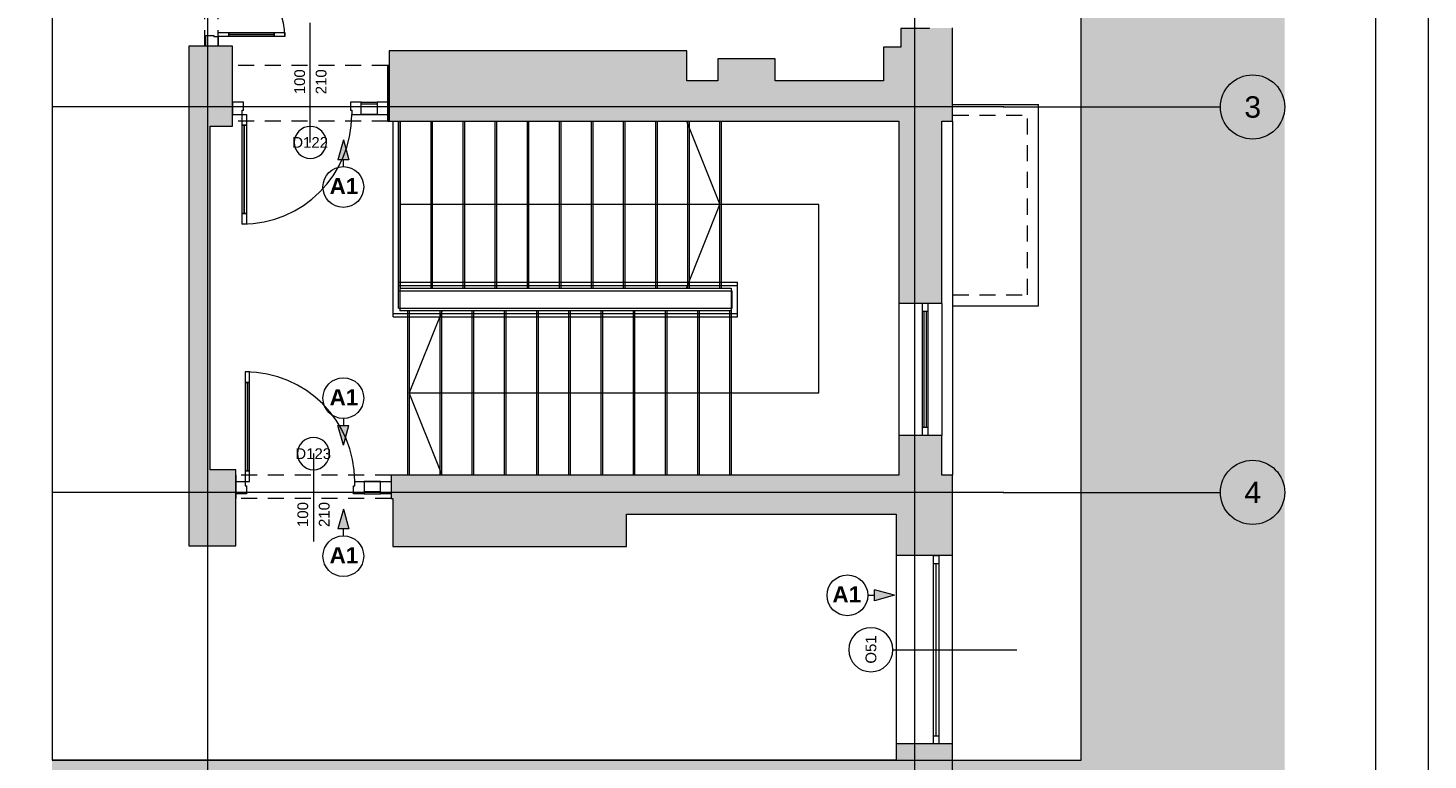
# Paper-space layout 'A-54 WYKOŃCZENIA ŚCIAN - PIĘTRO 9' of a CAD drawing. Header units: millimetres. Extents: x 0 to 420, y 0 to 297.
# Tile 11 of 12: x 289 to 420, y 102 to 171. Entities that reach past the tile are written whole.
import ezdxf
from ezdxf.xclip import XClip

# ---------------------------------------------------------------- set-up
doc = ezdxf.new("R2010")
doc.units = ezdxf.units.MM
doc.header["$MEASUREMENT"] = 0
doc.header["$XCLIPFRAME"] = 0
for name, pattern in [('DASHDOTX2', [1000, 500, -250, 0, -250]), ('GESTRICHELT2', [93.75, 62.5, -31.25]), ('Przer. długie kreski', [2.5, 1.5, -1]), ('PRZERYWANA_DU_A', [550, 350.0000000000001, -199.9999999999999])]:
    doc.linetypes.add(name, pattern=pattern)
for name, color, linetype, lineweight in [('0_Nr_pióra__2', 8, 'Continuous', 13), ('A__OKŁADZINY ŚCIAN_Nr_pióra__1', 7, 'Continuous', 20), ('A_Arkusz_Nr_pióra__1', 7, 'Continuous', 20), ('A_ściany_Nr_pióra__1', 7, 'Continuous', 20), ('Drzwi Archicad_Nr_pióra__3', 252, 'Continuous', 13), ('Znaczniki drzwi Archicada_Nr_pióra__3', 252, 'Continuous', 13), ('Znaczniki okien Archicada_Nr_pióra__3', 252, 'Continuous', 13)]:
    doc.layers.add(name, color=color, linetype=linetype, lineweight=lineweight)
for name, color, linetype, lineweight, true_color in [('A__balustrada_Nr_pióra__161', 7, 'Continuous', 5, 0x949494), ('A_osie_Nr_pióra__16', 7, 'Continuous', 5, 0x0f0f0f), ('A_osie_Nr_pióra__76', 7, 'Continuous', 5, 0x2d2d2d), ('A_pochwyt_Nr_pióra__161', 7, 'Continuous', 5, 0x949494), ('A_schody_Nr_pióra__10', 7, 'Continuous', 13, 0x4b4b4b), ('A_schody_Nr_pióra__4', 7, 'Continuous', 18, 0x4b4b4b), ('A_ściany proj_Nr_pióra__21', 7, 'Continuous', 5, 0xb0b0b0), ('A_ściany_Nr_pióra__10', 7, 'Continuous', 13, 0x4b4b4b), ('A_ściany_Nr_pióra__19', 7, 'Continuous', 5, 0x191919), ('Okna Archicada_Nr_pióra__19', 7, 'Continuous', 5, 0x191919)]:
    doc.layers.add(name, color=color, linetype=linetype, lineweight=lineweight, true_color=true_color)
for name, color, linetype in [('A__OKŁADZINY ŚCIAN', 7, 'Continuous'), ('A_podrys', 7, 'Continuous'), ('A_ściany', 7, 'Continuous')]:
    doc.layers.add(name, color=color, linetype=linetype)
doc.styles.add('STYL_AUTOMATYCZNY_1', font='arial.ttf')
doc.styles.add('STYL_AUTOMATYCZNY_3', font='arial.ttf')
doc.styles.add('STYL_AUTOMATYCZNY_4', font='arial.ttf')

# ---------------------------------------------------------------- blocks, each defined once
blk = doc.blocks.new('Rysunek_2_2', base_point=(-1733.239513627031, -281.6927895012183))
at = {"linetype": 'Continuous', "lineweight": 0, "true_color": 0x484848}
blk.add_hatch(color=251, dxfattribs=at).paths.add_polyline_path([(406.6255992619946, 273.0910973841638), (291.5603873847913, 273.0910973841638), (291.5603873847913, 261.192043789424), (387.6255948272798, 261.192043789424), (387.6255948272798, 102.3820475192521), (291.5603873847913, 102.3820475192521), (291.5603873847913, 97.38204360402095), (406.6255992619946, 97.38204360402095)])
at = {"layer": 'A__OKŁADZINY ŚCIAN', "linetype": 'Continuous', "lineweight": 0, "true_color": 0x000000}
for points in [[(318.7475796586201, 160.3108116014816), (318.2475796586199, 158.4447866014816), (319.2475796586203, 158.4447866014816)], [(318.7475796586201, 131.778225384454), (319.2475796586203, 133.644250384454), (318.2475796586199, 133.644250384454)], [(318.7475796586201, 125.8293076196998), (318.2475796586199, 123.9632826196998), (319.2475796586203, 123.9632826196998)], [(370.2037718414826, 117.7648231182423), (368.3377468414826, 118.2648231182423), (368.3377468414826, 117.2648231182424)]]:
    blk.add_hatch(color=18, dxfattribs=at).paths.add_polyline_path(points)
at = {"layer": 'A_ściany', "linetype": 'Continuous', "lineweight": 0, "true_color": 0x000000}
for points in [[(370.7755953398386, 170.7020445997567), (370.7755953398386, 168.9720445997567), (375.6255953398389, 162.0720445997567), (375.6255953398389, 170.7020445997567)], [(373.4255953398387, 170.7020445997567), (375.6255953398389, 170.7020445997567), (375.6255953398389, 170.7620445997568), (373.4255953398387, 170.7620445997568)], [(308.4155953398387, 169.0720445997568), (304.3155953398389, 169.0720445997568), (306.3155953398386, 161.5970445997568), (308.4155953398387, 161.5970445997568)], [(304.3155953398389, 169.0720445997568), (304.3155953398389, 122.3770445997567), (306.3155953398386, 129.4770445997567), (306.3155953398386, 161.5970445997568)], [(350.8155953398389, 168.6220445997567), (323.0155953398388, 168.6220445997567), (323.0155953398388, 162.0720445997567), (350.8155953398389, 162.0720445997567)], [(370.7755953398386, 168.9720445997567), (369.1555953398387, 168.9720445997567), (369.1555953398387, 162.0720445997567), (375.6255953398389, 162.0720445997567)], [(359.0655953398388, 167.8720445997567), (353.7155953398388, 167.8720445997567), (353.7155953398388, 162.0720445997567), (359.0655953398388, 162.0720445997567)], [(323.0155953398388, 167.2420446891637), (322.9155954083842, 167.2420446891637), (322.9155954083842, 162.0720445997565), (323.0155953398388, 162.0720445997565)], [(353.7155953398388, 165.8220445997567), (350.8155953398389, 165.8220445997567), (350.8155953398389, 162.0720445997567), (353.7155953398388, 162.0720445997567)], [(369.1555953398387, 165.8220445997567), (359.0655953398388, 165.8220445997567), (359.0655953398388, 162.0720445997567), (369.1555953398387, 162.0720445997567)], [(370.6055953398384, 145.0320445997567), (374.6255953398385, 145.0320445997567), (374.6255953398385, 162.0720445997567), (370.6055953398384, 162.0720445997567)], [(370.6055953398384, 129.0020445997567), (374.6255953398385, 129.0020445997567), (374.6255953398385, 132.6820445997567), (370.6055953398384, 132.6820445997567)], [(304.3155953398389, 122.3770445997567), (308.7055953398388, 122.3770445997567), (308.7055953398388, 129.4770445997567), (306.3155953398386, 129.4770445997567)], [(323.2055953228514, 129.0020446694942), (323.2055953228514, 126.8020445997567), (323.3655953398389, 126.8020445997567), (323.3655953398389, 129.0020446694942)], [(323.3655953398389, 122.3320445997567), (345.1781676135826, 122.3320445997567), (345.1781676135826, 129.0020445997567), (323.3655953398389, 129.0020445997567)], [(345.1781676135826, 125.3320445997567), (370.3455953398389, 125.3320445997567), (375.6255953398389, 129.0020445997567), (345.1781676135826, 129.0020445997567)], [(370.3455953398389, 121.4820445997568), (375.6255953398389, 121.4820445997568), (375.6255953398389, 129.0020445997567), (370.3455953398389, 125.3320445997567)], [(370.3455953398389, 103.5820445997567), (375.6255953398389, 103.5820445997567), (375.6255953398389, 103.8820445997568), (370.3455953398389, 103.8820445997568)], [(375.6255965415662, 103.5820435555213), (370.3455970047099, 103.5820435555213), (370.3455970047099, 97.38204382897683), (375.6255965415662, 97.38204382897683)]]:
    blk.add_hatch(color=18, dxfattribs=at).paths.add_polyline_path(points)
at = {"layer": '0_Nr_pióra__2', "color": 8, "linetype": 'PRZERYWANA_DU_A', "lineweight": 13, "flags": 128}
for points in [[(291.5603851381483, 261.1920445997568), (291.5603851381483, 102.3820445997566)], [(291.5603851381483, 102.3820445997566), (387.6255953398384, 102.3820445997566), (387.6255953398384, 261.1920445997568), (291.5603851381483, 261.1920445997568)]]:
    blk.add_lwpolyline(points, dxfattribs=at)
at = {"layer": 'A__balustrada_Nr_pióra__161', "color": 252, "linetype": 'Continuous', "lineweight": 5, "true_color": 0x949494}
for p, q in [((323.409442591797, 143.7820436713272), (323.409442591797, 162.0720445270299)), ((323.9094434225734, 144.5820434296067), (323.9094434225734, 162.0720445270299)), ((323.9094434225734, 146.7220457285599), (355.5555953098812, 146.7220457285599)), ((355.5555953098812, 143.7820436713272), (355.5555953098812, 147.0220446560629)), ((323.9094434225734, 146.2220448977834), (355.0555944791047, 146.2220448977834)), ((355.0555944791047, 144.5820434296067), (355.0555944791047, 146.2220448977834)), ((323.409442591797, 144.0820452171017), (355.5555953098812, 144.0820452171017)), ((323.9094434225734, 144.5820434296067), (355.0555944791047, 144.5820434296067))]:
    blk.add_line(p, q, dxfattribs=at)
at = {"layer": 'A__OKŁADZINY ŚCIAN_Nr_pióra__1', "color": 7, "linetype": 'Continuous', "lineweight": 20}
for p, q in [((318.7475788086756, 160.3108118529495), (318.2475805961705, 158.4447854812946)), ((318.7475788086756, 160.3108118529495), (319.2475796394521, 158.4447854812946)), ((319.2475796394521, 158.4447854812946), (318.2475805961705, 158.4447854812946)), ((318.7475788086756, 157.8108103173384), (318.7475788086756, 158.4447854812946)), ((318.2475805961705, 133.6442509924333), (319.2475796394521, 133.6442509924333)), ((318.7475788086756, 131.7782246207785), (318.2475805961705, 133.6442509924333)), ((318.7475788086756, 134.2782261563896), (318.7475788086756, 133.6442509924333)), ((318.7475788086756, 131.7782246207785), (319.2475796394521, 133.6442509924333)), ((318.7475788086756, 125.8293076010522), (318.2475805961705, 123.9632838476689)), ((318.7475788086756, 125.8293076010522), (319.2475796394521, 123.9632838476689)), ((319.2475796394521, 123.9632838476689), (318.2475805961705, 123.9632838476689)), ((318.7475788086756, 123.3293086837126), (318.7475788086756, 123.9632838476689)), ((367.7037727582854, 117.7648219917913), (368.3377479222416, 117.7648219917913)), ((368.3377479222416, 117.2648237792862), (368.3377479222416, 118.2648228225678)), ((370.203771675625, 117.7648219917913), (368.3377479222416, 118.2648228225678)), ((370.203771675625, 117.7648219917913), (368.3377479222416, 117.2648237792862))]:
    blk.add_line(p, q, dxfattribs=at)
for centre in [(318.7475796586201, 155.9079830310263), (318.7475796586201, 136.1810539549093), (318.7475796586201, 121.4264790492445), (365.8009432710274, 117.7648231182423)]:
    blk.add_circle(centre, 1.902828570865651, dxfattribs=at)
at = {"layer": 'A_osie_Nr_pióra__16', "color": 250, "linetype": 'DASHDOTX2', "lineweight": 5, "true_color": 0x0f0f0f}
for p, q in [((306.0575968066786, 246.8400222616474), (306.0575968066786, 97.38204531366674)), ((372.0575954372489, 246.8400222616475), (372.0575954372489, 97.38204531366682)), ((380.3745165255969, 163.38204208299), (291.5603853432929, 163.38204208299)), ((380.3745148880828, 163.3820445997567), (400.6255962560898, 163.3820442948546)), ((380.3745165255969, 127.3820481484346), (291.5603853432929, 127.3820481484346)), ((380.3745148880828, 127.3820445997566), (400.6255962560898, 127.3820446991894))]:
    blk.add_line(p, q, dxfattribs=at)
for p in [(380.3745148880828, 163.3820445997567), (380.3745148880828, 163.3820445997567), (380.3745148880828, 127.3820445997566), (380.3745148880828, 127.3820445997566)]:
    blk.add_point(p, dxfattribs=at)
at = {"layer": 'A_osie_Nr_pióra__76', "color": 250, "linetype": 'Continuous', "lineweight": 5, "true_color": 0x2d2d2d}
for centre in [(403.6255953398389, 163.3820445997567), (403.6255953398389, 127.3820445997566)]:
    blk.add_circle(centre, 3, dxfattribs=at)
at = {"layer": 'A_pochwyt_Nr_pióra__161', "color": 252, "linetype": 'Continuous', "lineweight": 5, "true_color": 0x949494}
for p, q in [((323.9094434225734, 147.0220446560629), (355.5555953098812, 147.0220446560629)), ((323.409442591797, 143.7820436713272), (355.5555953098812, 143.7820436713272))]:
    blk.add_line(p, q, dxfattribs=at)
at = {"layer": 'A_schody_Nr_pióra__10', "color": 251, "linetype": 'GESTRICHELT2', "lineweight": 13, "true_color": 0x4b4b4b}
for p, q in [((324.0854959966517, 146.4720453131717), (324.0854959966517, 162.0720445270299)), ((327.0825161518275, 146.4720453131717), (327.0825161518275, 162.0720445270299)), ((330.0795363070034, 146.4720453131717), (330.0795363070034, 162.0720445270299)), ((333.0765564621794, 146.4720453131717), (333.0765564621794, 162.0720445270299)), ((336.0735739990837, 146.4720453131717), (336.0735739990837, 162.0720445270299)), ((339.0705941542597, 146.4720453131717), (339.0705941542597, 162.0720445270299)), ((342.0676143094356, 146.4720453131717), (342.0676143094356, 162.0720445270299)), ((345.0646344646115, 146.4720453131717), (345.0646344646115, 162.0720445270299)), ((348.0616546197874, 146.4720453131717), (348.0616546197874, 162.0720445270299)), ((351.0586747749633, 146.4720453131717), (351.0586747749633, 162.0720445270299)), ((354.0556949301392, 146.4720453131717), (354.0556949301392, 162.0720445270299)), ((324.7455962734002, 144.33204563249), (324.7455962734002, 129.0020451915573)), ((327.7515944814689, 144.33204563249), (327.7515944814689, 129.0020451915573)), ((330.7575953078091, 144.33204563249), (330.7575953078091, 129.0020451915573)), ((333.7635961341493, 144.33204563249), (333.7635961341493, 129.0020451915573)), ((336.7695943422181, 144.33204563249), (336.7695943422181, 129.0020451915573)), ((339.7755951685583, 144.33204563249), (339.7755951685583, 129.0020451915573)), ((342.7815959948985, 144.33204563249), (342.7815959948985, 129.0020451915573)), ((345.7875942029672, 144.33204563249), (345.7875942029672, 129.0020451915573)), ((348.7935950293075, 144.33204563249), (348.7935950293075, 129.0020451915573)), ((351.7995958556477, 144.33204563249), (351.7995958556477, 129.0020451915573)), ((354.8055940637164, 144.33204563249), (354.8055940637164, 129.0020451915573))]:
    blk.add_line(p, q, dxfattribs=at)
at = {"layer": 'A_schody_Nr_pióra__4', "color": 251, "linetype": 'Continuous', "lineweight": 18, "true_color": 0x4b4b4b}
for p, q in [((324.0094430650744, 162.0720445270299), (324.0094430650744, 146.9720435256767)), ((326.9325153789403, 146.4720453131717), (326.9325153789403, 162.0720445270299)), ((329.9295355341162, 146.4720453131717), (329.9295355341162, 162.0720445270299)), ((332.9265556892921, 146.4720453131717), (332.9265556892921, 162.0720445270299)), ((335.923575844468, 146.4720453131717), (335.923575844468, 162.0720445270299)), ((338.9205959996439, 146.4720453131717), (338.9205959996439, 162.0720445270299)), ((341.9176161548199, 146.4720453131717), (341.9176161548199, 162.0720445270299)), ((344.9146363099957, 146.4720453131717), (344.9146363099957, 162.0720445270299)), ((347.9116564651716, 146.4720453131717), (347.9116564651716, 162.0720445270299)), ((350.7877465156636, 162.0720445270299), (353.9056967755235, 154.272043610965)), ((350.9086766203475, 146.4720453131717), (350.9086766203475, 162.0720445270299)), ((353.9056967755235, 146.4720453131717), (353.9056967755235, 162.0720445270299)), ((363.119543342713, 154.272043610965), (324.0094430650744, 154.272043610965)), ((350.7877884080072, 146.4720453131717), (353.9056967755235, 154.272043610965)), ((363.119543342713, 136.6670454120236), (363.119543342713, 154.272043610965)), ((324.0094430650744, 146.9720435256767), (324.0094430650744, 144.33204563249)), ((324.0094430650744, 146.4720453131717), (354.9555948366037, 146.4720453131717)), ((354.9555948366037, 146.4720453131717), (354.9555948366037, 129.0020451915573)), ((354.9555948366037, 144.33204563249), (324.0094430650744, 144.33204563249)), ((324.895594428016, 144.33204563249), (324.895594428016, 129.0020451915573)), ((327.959540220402, 144.33204563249), (324.895594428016, 136.6670454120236)), ((327.9015952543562, 144.33204563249), (327.9015952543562, 129.0020451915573)), ((330.9075960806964, 144.33204563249), (330.9075960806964, 129.0020451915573)), ((333.9135942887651, 144.33204563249), (333.9135942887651, 129.0020451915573)), ((336.9195951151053, 144.33204563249), (336.9195951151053, 129.0020451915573)), ((339.9255959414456, 144.33204563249), (339.9255959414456, 129.0020451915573)), ((342.9315941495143, 144.33204563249), (342.9315941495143, 129.0020451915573)), ((345.9375949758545, 144.33204563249), (345.9375949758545, 129.0020451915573)), ((348.9435958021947, 144.33204563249), (348.9435958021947, 129.0020451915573)), ((351.9495966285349, 144.33204563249), (351.9495966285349, 129.0020451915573)), ((324.895594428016, 136.6670454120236), (363.119543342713, 136.6670454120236)), ((327.9595794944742, 129.0020451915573), (324.895594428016, 136.6670454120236))]:
    blk.add_line(p, q, dxfattribs=at)
at = {"layer": 'A_ściany proj_Nr_pióra__21', "color": 253, "linetype": 'Continuous', "lineweight": 5, "true_color": 0xb0b0b0}
for p, q in [((305.9075964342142, 169.0720456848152), (305.8075941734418, 169.0720456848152)), ((305.9325956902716, 169.0720456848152), (305.9075964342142, 169.0720456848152)), ((306.0575945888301, 169.0720456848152), (305.9325956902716, 169.0720456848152)), ((306.8075958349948, 169.0720456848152), (306.0575945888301, 169.0720456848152)), ((306.9325947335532, 169.0720456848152), (306.8075958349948, 169.0720456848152)), ((307.057596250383, 169.0720456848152), (306.9325947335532, 169.0720456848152))]:
    blk.add_line(p, q, dxfattribs=at)
at = {"layer": 'A_ściany_Nr_pióra__1', "color": 7, "linetype": 'Continuous', "lineweight": 20}
for p, q in [((308.4155941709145, 163.8220448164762), (308.4155941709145, 167.2420441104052)), ((322.9155946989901, 163.8220448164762), (322.9155946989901, 167.2420441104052)), ((308.4155941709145, 162.6720450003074), (308.4155941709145, 163.8220448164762)), ((322.9155946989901, 162.6720450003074), (322.9155946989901, 163.8220448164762)), ((308.4155941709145, 162.0720445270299), (308.4155941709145, 162.6720450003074)), ((322.9155946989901, 162.0720445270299), (322.9155946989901, 162.6720450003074)), ((375.6255966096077, 162.0720445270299), (375.6255966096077, 129.0020451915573)), ((374.6255949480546, 145.0320457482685), (370.6055951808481, 145.0320457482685)), ((374.6255949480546, 145.0320457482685), (374.6255949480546, 132.6820440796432)), ((374.6255949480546, 132.6820440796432), (370.6055951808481, 132.6820440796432)), ((308.7055965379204, 129.0020451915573), (308.7055965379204, 128.4020447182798)), ((308.7055965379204, 128.4020447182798), (308.7055965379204, 127.252044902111)), ((323.2055944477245, 129.0020451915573), (323.2055944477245, 128.4020447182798)), ((323.2055944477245, 128.4020447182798), (323.2055944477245, 127.252044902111)), ((308.7055965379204, 127.252044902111), (308.7055965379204, 126.8020452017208)), ((323.2055944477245, 127.252044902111), (323.2055944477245, 126.8020452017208)), ((375.6255966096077, 121.4820448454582), (370.3455955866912, 121.4820448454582)), ((375.6255966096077, 103.8820449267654), (370.3455955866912, 103.8820449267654))]:
    blk.add_line(p, q, dxfattribs=at)
at = {"layer": 'A_ściany_Nr_pióra__1', "color": 7, "linetype": 'Continuous', "lineweight": 20, "flags": 128}
for points in [[(370.7755953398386, 170.7020445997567), (370.7755953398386, 168.9720445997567)], [(373.4255953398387, 170.7020445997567), (370.7755953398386, 170.7020445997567)], [(373.4255953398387, 170.7620445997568), (373.4255953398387, 170.7020445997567)], [(375.6255953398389, 170.7020445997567), (375.6255953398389, 170.7620445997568)], [(375.6255953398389, 162.0720445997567), (375.6255953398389, 170.7020445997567)], [(308.4155953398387, 169.0720445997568), (304.3155953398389, 169.0720445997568)], [(304.3155953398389, 169.0720445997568), (304.3155953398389, 122.3770445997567)], [(308.4155953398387, 161.5970445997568), (308.4155953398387, 169.0720445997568)], [(350.8155953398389, 168.6220445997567), (323.0155953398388, 168.6220445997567)], [(323.0155953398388, 168.6220445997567), (323.0155953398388, 162.0720445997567)], [(350.8155953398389, 165.8220445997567), (350.8155953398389, 168.6220445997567)], [(370.7755953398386, 168.9720445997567), (369.1555953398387, 168.9720445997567)], [(369.1555953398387, 168.9720445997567), (369.1555953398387, 165.8220445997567)], [(359.0655953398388, 167.8720445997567), (353.7155953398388, 167.8720445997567)], [(353.7155953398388, 167.8720445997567), (353.7155953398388, 165.8220445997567)], [(359.0655953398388, 165.8220445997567), (359.0655953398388, 167.8720445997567)], [(323.0155953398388, 167.2420445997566), (322.9155954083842, 167.2420445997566)], [(323.0155953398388, 162.0720445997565), (323.0155953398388, 167.2420445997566)], [(353.7155953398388, 165.8220445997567), (350.8155953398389, 165.8220445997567)], [(369.1555953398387, 165.8220445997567), (359.0655953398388, 165.8220445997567)], [(322.9155954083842, 162.0720445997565), (323.0155953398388, 162.0720445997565)], [(323.0155953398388, 162.0720445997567), (350.8155953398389, 162.0720445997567)], [(350.8155953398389, 162.0720445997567), (353.7155953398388, 162.0720445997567)], [(353.7155953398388, 162.0720445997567), (359.0655953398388, 162.0720445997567)], [(359.0655953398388, 162.0720445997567), (369.1555953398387, 162.0720445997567)], [(369.1555953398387, 162.0720445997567), (370.6055953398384, 162.0720445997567)], [(370.6055953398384, 162.0720445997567), (370.6055953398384, 145.0320445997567)], [(370.6055953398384, 162.0720445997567), (370.6055953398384, 129.0020445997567)], [(374.6255953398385, 145.0320445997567), (374.6255953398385, 162.0720445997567)], [(374.6255953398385, 162.0720445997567), (375.6255953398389, 162.0720445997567)], [(306.3155953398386, 161.5970445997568), (308.4155953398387, 161.5970445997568)], [(306.3155953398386, 129.4770445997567), (306.3155953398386, 161.5970445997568)], [(370.6055953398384, 132.6820445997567), (370.6055953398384, 129.0020445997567)], [(374.6255953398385, 129.0020445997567), (374.6255953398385, 132.6820445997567)], [(308.7055953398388, 129.4770445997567), (306.3155953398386, 129.4770445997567)], [(308.7055953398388, 122.3770445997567), (308.7055953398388, 129.4770445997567)], [(323.3655953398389, 129.0020445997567), (323.2055953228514, 129.0020445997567)], [(345.1781676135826, 129.0020445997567), (323.3655953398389, 129.0020445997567)], [(370.6055953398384, 129.0020445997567), (345.1781676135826, 129.0020445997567)], [(375.6255953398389, 129.0020445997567), (374.6255953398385, 129.0020445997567)], [(375.6255953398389, 121.4820445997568), (375.6255953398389, 129.0020445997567)], [(323.2055953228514, 126.8020445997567), (323.3655953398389, 126.8020445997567)], [(323.3655953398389, 126.8020445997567), (323.3655953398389, 122.3320445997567)], [(345.1781676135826, 122.3320445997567), (345.1781676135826, 125.3320445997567)], [(345.1781676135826, 125.3320445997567), (370.3455953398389, 125.3320445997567)], [(370.3455953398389, 125.3320445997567), (370.3455953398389, 121.4820445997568)], [(304.3155953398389, 122.3770445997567), (308.7055953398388, 122.3770445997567)], [(323.3655953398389, 122.3320445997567), (345.1781676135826, 122.3320445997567)], [(370.3455953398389, 103.8820445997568), (370.3455953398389, 103.5820445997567)], [(370.3455953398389, 103.5820445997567), (370.3455953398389, 102.3812771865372)], [(375.6255953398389, 103.5820445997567), (375.6255953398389, 103.8820445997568)], [(375.6255953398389, 97.38204459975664), (375.6255953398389, 103.5820445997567)], [(370.3455953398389, 102.3812771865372), (291.5603851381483, 102.3812771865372)]]:
    blk.add_lwpolyline(points, dxfattribs=at)
at = {"layer": 'A_ściany_Nr_pióra__10', "color": 251, "linetype": 'Continuous', "lineweight": 13, "true_color": 0x4b4b4b}
for p, q in [((375.6255966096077, 163.6220455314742), (383.625594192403, 163.6220455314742)), ((383.625594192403, 144.8220446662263), (383.625594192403, 163.6220455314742)), ((375.6255966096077, 144.8220446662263), (383.625594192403, 144.8220446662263))]:
    blk.add_line(p, q, dxfattribs=at)
at = {"layer": 'A_ściany_Nr_pióra__10', "color": 251, "linetype": 'Przer. długie kreski', "lineweight": 13, "true_color": 0x4b4b4b}
for p, q in [((375.6255966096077, 162.6220438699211), (382.6255951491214, 162.6220438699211)), ((382.6255951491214, 145.8220437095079), (382.6255951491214, 162.6220438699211)), ((375.6255966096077, 145.8220437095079), (382.6255951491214, 145.8220437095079))]:
    blk.add_line(p, q, dxfattribs=at)
at = {"layer": 'A_ściany_Nr_pióra__19', "color": 250, "linetype": 'Continuous', "lineweight": 5, "true_color": 0x191919}
for p, q in [((370.3455955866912, 121.4820448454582), (370.3455955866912, 103.8820449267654)), ((375.6255966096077, 103.8820449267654), (375.6255966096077, 121.4820448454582))]:
    blk.add_line(p, q, dxfattribs=at)
at = {"layer": 'Drzwi Archicad_Nr_pióra__3', "color": 252, "linetype": 'Przer. długie kreski', "lineweight": 13}
for p, q in [((305.8075941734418, 169.0720456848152), (305.8075941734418, 188.072045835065)), ((307.057596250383, 169.0720456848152), (307.057596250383, 188.072045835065)), ((322.9155946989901, 167.2420441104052), (308.4155941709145, 167.2420441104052)), ((322.9155946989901, 162.0720445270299), (308.4155941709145, 162.0720445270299)), ((323.2055944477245, 129.0020451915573), (308.7055965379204, 129.0020451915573)), ((323.2055944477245, 126.8020452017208), (308.7055965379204, 126.8020452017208))]:
    blk.add_line(p, q, dxfattribs=at)
at = {"layer": 'Drzwi Archicad_Nr_pióra__3', "color": 252, "linetype": 'Continuous', "lineweight": 13}
for p, q in [((305.9075964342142, 170.0720447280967), (306.6575950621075, 170.0720447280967)), ((305.9075964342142, 169.0720456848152), (305.9075964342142, 170.0720447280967)), ((306.6575950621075, 170.0720447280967), (306.6575950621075, 169.9520441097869)), ((306.6575950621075, 169.9520441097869), (307.057596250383, 169.9520441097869)), ((307.057596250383, 170.3520452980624), (308.0575952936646, 170.3520452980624)), ((307.057596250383, 169.9520441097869), (307.057596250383, 170.3520452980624)), ((307.057596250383, 169.9520441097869), (307.057596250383, 169.0720456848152)), ((308.0575952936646, 169.9520441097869), (307.057596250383, 169.9520441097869)), ((308.0575952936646, 170.3520452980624), (308.0575952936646, 169.9520441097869)), ((312.2975953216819, 170.1520433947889), (308.0575952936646, 170.1520433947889)), ((312.2975953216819, 169.9520441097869), (312.2975953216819, 170.3520452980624)), ((312.2975953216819, 170.3520452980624), (313.2975943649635, 170.3520452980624)), ((313.2975943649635, 169.9520441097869), (312.2975953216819, 169.9520441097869)), ((313.2975943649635, 170.3520452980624), (313.2975943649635, 169.9520441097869)), ((305.9075964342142, 169.0720456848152), (305.8075941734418, 169.0720456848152)), ((307.057596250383, 169.0720456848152), (305.9075964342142, 169.0720456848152)), ((305.9325956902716, 169.0720456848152), (305.9075964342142, 169.0720456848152)), ((305.9325956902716, 169.0720456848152), (305.9075964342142, 169.0720456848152)), ((306.0575945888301, 169.0720456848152), (305.9325956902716, 169.0720456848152)), ((306.0575945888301, 169.0720456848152), (305.9325956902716, 169.0720456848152)), ((306.8075958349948, 169.0720456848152), (306.0575945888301, 169.0720456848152)), ((306.8075958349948, 169.0720456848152), (306.0575945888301, 169.0720456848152)), ((306.9325947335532, 169.0720456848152), (306.8075958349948, 169.0720456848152)), ((306.9325947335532, 169.0720456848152), (306.8075958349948, 169.0720456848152)), ((307.057596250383, 169.0720456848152), (306.9325947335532, 169.0720456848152)), ((307.057596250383, 169.0720456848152), (306.9325947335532, 169.0720456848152)), ((308.4155941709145, 163.8220448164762), (308.4155941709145, 167.2420441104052)), ((322.9155946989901, 163.8220448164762), (322.9155946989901, 167.2420441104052)), ((308.4155941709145, 163.8220448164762), (308.4155941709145, 162.6720450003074)), ((309.4155958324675, 163.8220448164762), (308.4155941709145, 163.8220448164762)), ((308.4155941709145, 162.6720450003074), (308.4155941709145, 163.8220448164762)), ((308.4155941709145, 162.6720450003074), (308.4155941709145, 163.8220448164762)), ((309.4155958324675, 163.0720435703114), (309.4155958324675, 163.8220448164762)), ((319.4155941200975, 163.8220448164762), (319.4155941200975, 163.0720435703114)), ((320.4155957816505, 163.8220448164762), (319.4155941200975, 163.8220448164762)), ((320.4155957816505, 162.6720450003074), (320.4155957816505, 163.8220448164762)), ((320.4155957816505, 163.8220448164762), (321.9155956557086, 163.8220448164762)), ((320.4155957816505, 162.6720450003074), (320.4155957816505, 163.8220448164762)), ((321.9155956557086, 163.6420438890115), (320.4155957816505, 163.6420438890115)), ((322.9155946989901, 163.8220448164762), (321.9155956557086, 163.8220448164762)), ((321.9155956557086, 163.8220448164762), (321.9155956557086, 162.6720450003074)), ((321.9155956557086, 163.8220448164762), (321.9155956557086, 162.6720450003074)), ((322.9155946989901, 162.6720450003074), (322.9155946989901, 163.8220448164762)), ((322.9155946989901, 162.6720450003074), (322.9155946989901, 163.8220448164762)), ((322.9155946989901, 162.6720450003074), (322.9155946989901, 163.8220448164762)), ((308.4155941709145, 162.6720450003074), (309.2955952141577, 162.6720450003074)), ((308.4155941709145, 162.0720445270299), (308.4155941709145, 162.6720450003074)), ((309.2955952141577, 162.6720450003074), (309.2955952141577, 163.0720435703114)), ((309.2955952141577, 163.0720435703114), (309.4155958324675, 163.0720435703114)), ((309.2955952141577, 161.6720433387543), (309.2955952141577, 162.6720450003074)), ((309.2955952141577, 162.6720450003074), (309.6955964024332, 162.6720450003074)), ((309.6955964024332, 162.6720450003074), (309.6955964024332, 161.6720433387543)), ((319.4155941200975, 163.0720435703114), (319.5355947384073, 163.0720435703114)), ((319.5355947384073, 163.0720435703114), (319.5355947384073, 162.6720450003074)), ((319.5355947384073, 162.6720450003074), (320.4155957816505, 162.6720450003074)), ((321.9155956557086, 162.6720450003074), (320.4155957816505, 162.6720450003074)), ((320.4155957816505, 162.6720450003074), (321.9155956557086, 162.6720450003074)), ((321.9155956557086, 162.6720450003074), (322.9155946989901, 162.6720450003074)), ((322.9155946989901, 162.0720445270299), (322.9155946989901, 162.6720450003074)), ((309.6955964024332, 161.6720433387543), (309.2955952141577, 161.6720433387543)), ((309.4955944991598, 153.4320445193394), (309.4955944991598, 161.6720433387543)), ((309.2955952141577, 152.4320454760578), (309.2955952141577, 153.4320445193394)), ((309.2955952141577, 153.4320445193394), (309.6955964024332, 153.4320445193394)), ((309.6955964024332, 153.4320445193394), (309.6955964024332, 152.4320454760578)), ((309.6955964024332, 152.4320454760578), (309.2955952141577, 152.4320454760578)), ((309.5855949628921, 138.6420442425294), (309.5855949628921, 137.6420451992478)), ((309.9855961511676, 138.6420442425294), (309.5855949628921, 138.6420442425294)), ((309.9855961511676, 137.6420451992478), (309.9855961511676, 138.6420442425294)), ((309.5855949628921, 137.6420451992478), (309.9855961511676, 137.6420451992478)), ((309.7855942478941, 137.6420451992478), (309.7855942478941, 129.4020437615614)), ((309.9855961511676, 129.4020437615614), (309.5855949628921, 129.4020437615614)), ((309.5855949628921, 129.4020437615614), (309.5855949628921, 128.4020447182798)), ((309.9855961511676, 128.4020447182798), (309.9855961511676, 129.4020437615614)), ((308.7055965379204, 129.0020451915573), (308.7055965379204, 128.4020447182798)), ((308.7055965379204, 127.252044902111), (308.7055965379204, 128.4020447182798)), ((308.7055965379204, 128.4020447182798), (309.5855949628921, 128.4020447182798)), ((308.7055965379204, 128.4020447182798), (308.7055965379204, 127.252044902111)), ((308.7055965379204, 128.4020447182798), (308.7055965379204, 127.252044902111)), ((309.5855949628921, 128.4020447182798), (309.5855949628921, 128.0020435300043)), ((309.5855949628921, 128.4020447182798), (309.9855961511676, 128.4020447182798)), ((319.8255944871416, 128.0020435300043), (319.8255944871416, 128.4020447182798)), ((319.8255944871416, 128.4020447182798), (320.7055955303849, 128.4020447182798)), ((320.7055955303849, 128.4020447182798), (320.7055955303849, 127.252044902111)), ((322.2055954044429, 128.4020447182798), (320.7055955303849, 128.4020447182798)), ((320.7055955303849, 128.4020447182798), (320.7055955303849, 127.252044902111)), ((320.7055955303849, 128.4020447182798), (322.2055954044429, 128.4020447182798)), ((322.2055954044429, 127.252044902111), (322.2055954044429, 128.4020447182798)), ((322.2055954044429, 128.4020447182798), (323.2055944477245, 128.4020447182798)), ((322.2055954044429, 127.252044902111), (322.2055954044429, 128.4020447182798)), ((323.2055944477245, 129.0020451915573), (323.2055944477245, 128.4020447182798)), ((323.2055944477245, 128.4020447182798), (323.2055944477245, 127.252044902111)), ((323.2055944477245, 128.4020447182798), (323.2055944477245, 127.252044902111)), ((323.2055944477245, 128.4020447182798), (323.2055944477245, 127.252044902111)), ((309.7055955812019, 127.252044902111), (308.7055965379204, 127.252044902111)), ((308.7055965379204, 127.252044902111), (308.7055965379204, 126.8020452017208)), ((309.5855949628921, 128.0020435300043), (309.7055955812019, 128.0020435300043)), ((309.7055955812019, 128.0020435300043), (309.7055955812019, 127.252044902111)), ((319.7055964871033, 127.252044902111), (319.7055964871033, 128.0020435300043)), ((319.7055964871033, 128.0020435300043), (319.8255944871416, 128.0020435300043)), ((320.7055955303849, 127.252044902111), (319.7055964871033, 127.252044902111)), ((322.2055954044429, 127.4320458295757), (320.7055955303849, 127.4320458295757)), ((320.7055955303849, 127.252044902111), (322.2055954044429, 127.252044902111)), ((323.2055944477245, 127.252044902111), (322.2055954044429, 127.252044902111)), ((323.2055944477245, 127.252044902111), (323.2055944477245, 126.8020452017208))]:
    blk.add_line(p, q, dxfattribs=at)
at = {"layer": 'Drzwi Archicad_Nr_pióra__3', "color": 252, "linetype": 'Continuous', "lineweight": 13, "flags": 128}
for points in [[(312.2975953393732, 170.1520445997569), (308.0575953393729, 170.1520445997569), (308.0575953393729, 170.3520445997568), (312.2975953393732, 170.3520445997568)], [(312.2975953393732, 169.9520445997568), (308.0575953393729, 169.9520445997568), (308.0575953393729, 170.1520445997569), (312.2975953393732, 170.1520445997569)], [(309.2955953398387, 153.4320445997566), (309.2955953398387, 161.6720445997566), (309.4955953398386, 161.6720445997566), (309.4955953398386, 153.4320445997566)], [(309.4955953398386, 153.4320445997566), (309.4955953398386, 161.6720445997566), (309.6955953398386, 161.6720445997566), (309.6955953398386, 153.4320445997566)], [(309.5855953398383, 137.6420445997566), (309.5855953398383, 129.4020445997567), (309.7855953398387, 129.4020445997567), (309.7855953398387, 137.6420445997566)], [(309.7855953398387, 137.6420445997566), (309.7855953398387, 129.4020445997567), (309.9855953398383, 129.4020445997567), (309.9855953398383, 137.6420445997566)]]:
    blk.add_lwpolyline(points, close=True, dxfattribs=at)
at = {"layer": 'Drzwi Archicad_Nr_pióra__3', "color": 252, "linetype": 'Continuous', "lineweight": 13}
for centre, radius, start, end in [((307.0575953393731, 169.9520445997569), 6.239999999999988, 0, 90), ((309.2955953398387, 162.6720445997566), 10.24000000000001, 270, 0), ((309.5855953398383, 128.4020445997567), 10.24000000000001, 0, 90)]:
    blk.add_arc(centre, radius, start, end, dxfattribs=at)
at = {"layer": 'Okna Archicada_Nr_pióra__19', "color": 250, "linetype": 'Continuous', "lineweight": 5, "true_color": 0x191919}
for p, q in [((372.8255961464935, 132.6820440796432), (372.8255961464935, 145.0320457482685)), ((373.3255943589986, 144.2820445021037), (372.8255961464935, 144.2820445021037)), ((372.9755943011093, 133.432045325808), (372.9755943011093, 144.2820445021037)), ((373.1755962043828, 133.432045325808), (373.1755962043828, 144.2820445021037)), ((373.3255943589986, 132.6820440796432), (373.3255943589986, 145.0320457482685)), ((373.3255943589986, 133.432045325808), (372.8255961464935, 133.432045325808)), ((373.825595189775, 103.8820449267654), (373.825595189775, 121.4820448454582)), ((373.825595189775, 121.4820448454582), (374.3255960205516, 121.4820448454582)), ((373.825595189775, 120.7320435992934), (374.3255960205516, 120.7320435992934)), ((374.0755956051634, 104.6320435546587), (374.0755956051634, 120.7320435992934)), ((374.3255960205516, 121.4820448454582), (374.3255960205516, 103.8820449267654)), ((373.825595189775, 104.6320435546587), (374.3255960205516, 104.6320435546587)), ((374.3255960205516, 103.8820449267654), (373.825595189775, 103.8820449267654))]:
    blk.add_line(p, q, dxfattribs=at)
at = {"layer": 'Znaczniki drzwi Archicada_Nr_pióra__3', "color": 252, "linetype": 'Continuous', "lineweight": 13}
for p, q in [((315.665595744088, 160.0720438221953), (315.665595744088, 171.2420455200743)), ((315.9555954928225, 131.0020458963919), (315.9555954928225, 122.8020437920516))]:
    blk.add_line(p, q, dxfattribs=at)
at = {"layer": 'Znaczniki drzwi Archicada_Nr_pióra__3', "color": 252, "linetype": 'Continuous', "lineweight": 13, "flags": 128}
for points in [[(314.1655953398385, 160.0720445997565, 0.9999999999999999), (317.1655953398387, 160.0720445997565, 0.9999999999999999)], [(317.4555953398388, 131.0020445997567, 0.9999999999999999), (314.4555953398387, 131.0020445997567, 0.9999999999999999)]]:
    blk.add_lwpolyline(points, format="xyb", close=True, dxfattribs=at)
at = {"layer": 'Znaczniki okien Archicada_Nr_pióra__3', "color": 252, "linetype": 'Continuous', "lineweight": 13}
blk.add_line((370.0533205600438, 112.6820448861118), (381.6255961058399, 112.6820448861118), dxfattribs=at)
for start, end in [(90, 270), (270, 90)]:
    blk.add_arc((367.9951704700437, 112.6820445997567), 2.058150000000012, start, end, dxfattribs=at)
at = {"layer": 'A__OKŁADZINY ŚCIAN_Nr_pióra__1', "color": 7, "linetype": 'Continuous', "lineweight": 20, "char_height": 1.5, "style": 'STYL_AUTOMATYCZNY_3'}
for s, insert, attachment_point in [('\\A1;{\\pql;\\fArial|b1|i0|c238|p0;\\W1.000000;A1}', (317.4652896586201, 155.9937008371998), 4), ('\\A1;{\\pql;\\fArial|b1|i0|c238|p0;\\W1.000000;A1}', (317.4652896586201, 136.2667717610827), 4), ('\\A1;{\\pql;\\fArial|b1|i0|c238|p0;\\W1.000000;A1}', (317.4652896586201, 121.5121968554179), 4), ('\\A1;{\\pqr;\\fArial|b1|i0|c238|p0;\\W1.000000;A1}', (367.0832332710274, 117.8505409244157), 6)]:
    blk.add_mtext(s, dxfattribs=dict(at, insert=insert, attachment_point=attachment_point))
at = {"layer": 'A_osie_Nr_pióra__76', "color": 250, "linetype": 'Continuous', "lineweight": 5, "true_color": 0x2d2d2d, "char_height": 2, "attachment_point": 1, "style": 'STYL_AUTOMATYCZNY_1'}
for s, insert in [('\\A1;{\\pql;\\pt0;\\fArial|b0|i0|c238|p0;\\W1.000000;3}', (402.8628703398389, 164.3820446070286)), ('\\A1;{\\pql;\\pt0;\\fArial|b0|i0|c238|p0;\\W1.000000;4}', (402.8628703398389, 128.3820446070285))]:
    blk.add_mtext(s, dxfattribs=dict(at, insert=insert))
at = {"layer": 'Znaczniki drzwi Archicada_Nr_pióra__3', "color": 252, "linetype": 'Continuous', "lineweight": 13, "char_height": 1, "attachment_point": 7, "style": 'STYL_AUTOMATYCZNY_4'}
for s, insert, rotation in [('\\A1;{\\pql;\\fArial CE|b0|i0|c238|p0;\\W1.000000;100}', (315.1828217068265, 164.5720445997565), 89.99999999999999), ('\\A1;{\\pql;\\fArial CE|b0|i0|c238|p0;\\W1.000000;210}', (317.1828217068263, 164.5720445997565), 89.99999999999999), ('\\A1;{\\pql;\\fArial CE|b0|i0|c238|p0;\\W1.000000;100}', (315.4728217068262, 124.1465745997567), 90), ('\\A1;{\\pql;\\fArial CE|b0|i0|c238|p0;\\W1.000000;210}', (317.4728217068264, 124.1465745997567), 90)]:
    blk.add_mtext(s, dxfattribs=dict(at, insert=insert, rotation=rotation))
for s, insert in [('\\A1;{\\pql;\\fArial CE|b0|i0|c238|p0;\\W1.000000;D122}', (313.9780903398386, 159.5720516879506)), ('\\A1;{\\pql;\\fArial CE|b0|i0|c238|p0;\\W1.000000;D123}', (314.2680903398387, 130.4848182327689))]:
    blk.add_mtext(s, dxfattribs=dict(at, insert=insert))
at = {"layer": 'Znaczniki okien Archicada_Nr_pióra__3', "color": 252, "linetype": 'Continuous', "lineweight": 13, "insert": (368.5119101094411, 111.3859495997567), "char_height": 1, "attachment_point": 7, "rotation": 90, "style": 'STYL_AUTOMATYCZNY_1'}
blk.add_mtext('\\A1;{\\pql;\\pt1;\\fArial|b0|i0|c238|p0;\\W1.000000;O51}', dxfattribs=at)

psp = doc.layouts.new('A-54 WYKOŃCZENIA ŚCIAN - PIĘTRO 9')

# ---------------------------------------------------------------- linework, layer by layer
at = {"layer": 'A_Arkusz_Nr_pióra__1', "color": 7, "linetype": 'Continuous', "lineweight": 20}
psp.add_line((415.1000000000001, 292.1), (415.1000000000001, 4.900001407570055), dxfattribs=at)
at = {"layer": 'A_Arkusz_Nr_pióra__1', "color": 7, "linetype": 'Continuous', "lineweight": 20, "flags": 128}
psp.add_lwpolyline([(0, 297), (420, 297), (420, 3.320364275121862e-14), (2.775557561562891e-14, 3.320364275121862e-14)], close=True, dxfattribs=at)

# ---------------------------------------------------------------- block references
at = {"layer": 'A_podrys', "color": 37, "linetype": 'Continuous', "lineweight": 5, "true_color": 0x656532}
ref = psp.add_blockref('Rysunek_2_2', (-1733.239513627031, -281.6927895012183), dxfattribs=at)
XClip(ref).set_block_clipping_path([(291.5603851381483, 97.38204459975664), (406.6255953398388, 273.0911014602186)])

doc.saveas('drawing.dxf')
